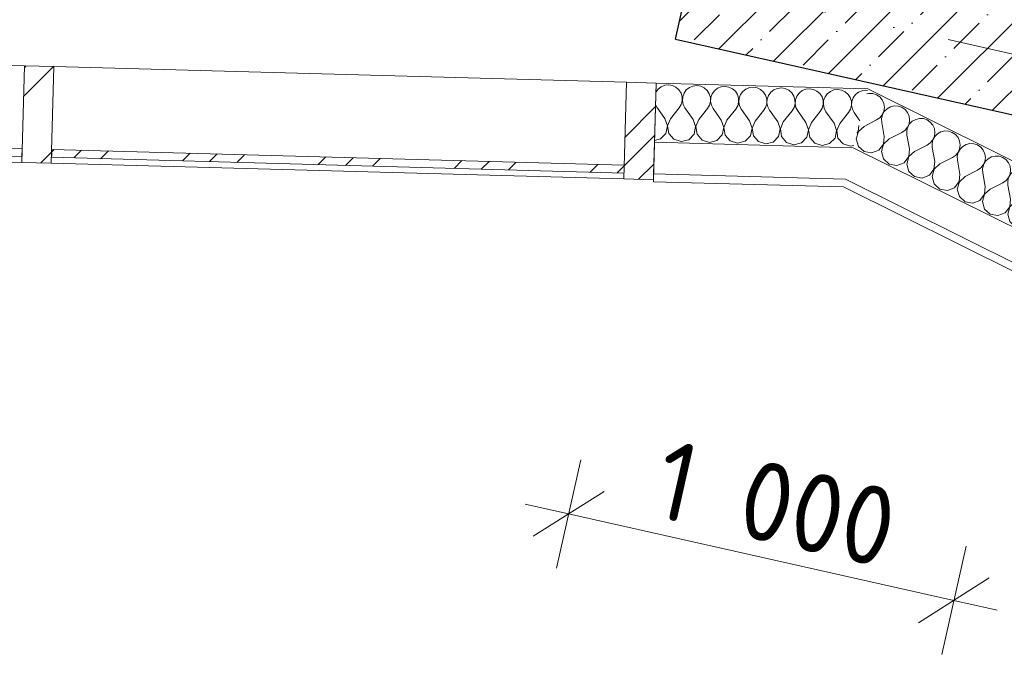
# Model space of a CAD drawing. Header units: millimetres. Extents: x -7213913 to -6937159, y 6128912 to 6404062.
# Tile 13 of 208: x -7205143 to -7202650, y 6158487 to 6160103. Entities that reach past the tile are written whole.
import ezdxf
from ezdxf.enums import TextEntityAlignment as Align

# ---------------------------------------------------------------- set-up
doc = ezdxf.new("R2010")
doc.units = ezdxf.units.MM
doc.header["$MEASUREMENT"] = 0
doc.set_wipeout_variables(frame=1)
doc.linetypes.add('Wipeout_Contour', pattern=[1000, 0, -1000])
doc.linetypes.add('Штрихпунктирная', pattern=[670.277762, 352.777767, -176.388884, 0, -141.111112])
for name, color, linetype in [('АР-Стены_внешние_.АР', 7, 'Continuous'), ('АР-Стены_внутренние_пилоны.АР', 7, 'Continuous'), ('АР-Стены_Наружные ВИТРАЖ', 7, 'Continuous'), ('АР-Чертеж-Оси_Осевые размеры.АР', 7, 'Continuous'), ('АР-Чертеж-Размеры.АР', 7, 'Continuous')]:
    doc.layers.add(name, color=color, linetype=linetype)
for name, color, linetype, lineweight in [('АР-Стены_внешние_.АР_Ном._пера__1', 7, 'Continuous', 0), ('АР-Стены_внутренние_пилоны.АР_Ном._пера__1', 7, 'Continuous', 30), ('АР-Стены_Наружные ВИТРАЖ_Ном._пера__120', 7, 'Continuous', 0), ('АР-Стены_Перегородки_межквартирные_200.АР_Ном._пера__1', 7, 'Continuous', 15), ('АР-Чертеж-Оси_Осевые размеры.АР_Ном._пера__120', 7, 'Continuous', 0), ('АР-Чертеж-Размеры.АР_Ном._пера__1', 7, 'Continuous', 0)]:
    doc.layers.add(name, color=color, linetype=linetype, lineweight=lineweight)
doc.styles.add('РЎР“Р•РќР•Р\xa0Р\x98Р\xa0_РЎРўР\x98Р›Р¬_3', font='GOST_Common.ttf')
doc.styles.add('РЎР“Р•РќР•Р\xa0Р\x98Р\xa0_РЎРўР\x98Р›Р¬_5', font='GOTHIC.TTF')
doc.dimstyles.new('СГЕНЕРИР_СТИЛЬ__3', dxfattribs={"dimtxt": 200, "dimasz": 142.5, "dimexe": 0.18, "dimexo": 0.0625, "dimgap": 0, "dimtad": 1, "dimdec": 0, "dimzin": 0, "dimdsep": 46, "dimtxsty": 'РЎР“Р•РќР•Р\xa0Р\x98Р\xa0_РЎРўР\x98Р›Р¬_3', "dimblk": 'ARROWHEAD_6', "dimblk1": 'ARROWHEAD_6', "dimblk2": 'ARROWHEAD_6', "dimcen": 0.09, "dimse1": 1, "dimse2": 1, "dimclrd": 7, "dimclre": 7, "dimclrt": 7, "dimazin": 0, "dimtfac": 1, "dimtdec": 4, "dimtmove": 0, "dimatfit": 3, "dimfxl": 1, "dimtolj": 1, "dimtzin": 0, "dimarcsym": 0})
pattern_1 = [(45, (-6566190.34, 6562677.8), (-176.776695, 176.776695), []), (45, (-6566225.7, 6562713.15), (-176.776695, 176.776695), []), (45, (-6566261.05, 6562748.5), (-176.776695, 176.776695), [])]
pattern_2 = [(45, (-6566190.34, 6562677.8), (-84.852814, 84.852814), []), (45, (-6566232.77, 6562720.22), (-84.852814, 84.852814), [90, -30, 0, -30])]

# ---------------------------------------------------------------- blocks, each defined once
blk = doc.blocks.new('Навесная Стена_23_1', base_point=(-6566190.3, 6562677.8))
at = {"layer": 'АР-Стены_Наружные ВИТРАЖ_Ном._пера__120', "color": 7, "linetype": 'Continuous', "lineweight": 0, "flags": 128}
for points in [[(-7205131.5, 6159986), (-7206018.7, 6160010.3)], [(-7203606.5, 6159944), (-7205056.6, 6159983.9)], [(-7205138.3, 6159741), (-7206025.4, 6159765.4)], [(-7203613.2, 6159699.1), (-7205063.3, 6159739)]]:
    blk.add_lwpolyline(points, dxfattribs=at)
at = {"color": 254, "linetype": 'Wipeout_Contour', "lineweight": 0, "ltscale": 37918495.33390675}
blk.add_wipeout([(-7206025, 6159780.4), (-7205137.9, 6159756), (-7205137.3, 6159776), (-7206024.5, 6159800.4)], dxfattribs=at).dxf.layer = 'АР-Стены_Наружные ВИТРАЖ'
at = {"color": 254, "linetype": 'Wipeout_Contour', "lineweight": 0, "ltscale": 37914625.51271176}
blk.add_wipeout([(-7205062.9, 6159754), (-7203612.8, 6159714.1), (-7203612.2, 6159734.1), (-7205062.3, 6159774)], dxfattribs=at).dxf.layer = 'АР-Стены_Наружные ВИТРАЖ'
at = {"layer": 'АР-Стены_Наружные ВИТРАЖ', "linetype": 'Continuous', "lineweight": 0, "true_color": 0x000000}
h = blk.add_hatch(dxfattribs=at)
h.set_pattern_fill('АЛЮМИНИЙ_0001', color=18, style=0, pattern_type=2)
h.set_pattern_definition(pattern_1)
h.paths.add_polyline_path([(-7206025, 6159780.4), (-7205137.9, 6159756), (-7205137.3, 6159776), (-7206024.5, 6159800.4)])
h = blk.add_hatch(dxfattribs=at)
h.set_pattern_fill('АЛЮМИНИЙ_0001', color=18, style=0, pattern_type=2)
h.set_pattern_definition(pattern_1)
h.paths.add_polyline_path([(-7205062.9, 6159754), (-7203612.8, 6159714.1), (-7203612.2, 6159734.1), (-7205062.3, 6159774)])
at = {"layer": 'АР-Стены_Наружные ВИТРАЖ_Ном._пера__120', "color": 7, "linetype": 'Continuous', "lineweight": 0, "flags": 128}
for points in [[(-7206025, 6159780.4), (-7206024.5, 6159800.4), (-7205137.3, 6159776), (-7205137.9, 6159756)], [(-7205062.9, 6159754), (-7205062.3, 6159774), (-7203612.2, 6159734.1), (-7203612.8, 6159714.1)]]:
    blk.add_lwpolyline(points, close=True, dxfattribs=at)
at = {"color": 254, "linetype": 'Wipeout_Contour', "lineweight": 0, "ltscale": 37917243.48368633}
blk.add_wipeout([(-7205063.3, 6159739), (-7205056.6, 6159983.9), (-7205131.5, 6159986), (-7205138.3, 6159741)], dxfattribs=at).dxf.layer = 'АР-Стены_Наружные ВИТРАЖ'
at = {"color": 254, "linetype": 'Wipeout_Contour', "lineweight": 0, "ltscale": 37912497.95877333}
blk.add_wipeout([(-7203538.2, 6159697.1), (-7203531.5, 6159942), (-7203606.5, 6159944), (-7203613.2, 6159699.1)], dxfattribs=at).dxf.layer = 'АР-Стены_Наружные ВИТРАЖ'
at = {"layer": 'АР-Стены_Наружные ВИТРАЖ', "linetype": 'Continuous', "lineweight": 0, "true_color": 0x000000}
h = blk.add_hatch(dxfattribs=at)
h.set_pattern_fill('АЛЮМИНИЙ_0001', color=18, style=0, pattern_type=2)
h.set_pattern_definition(pattern_1)
h.paths.add_polyline_path([(-7205063.3, 6159739), (-7205056.6, 6159983.9), (-7205131.5, 6159986), (-7205138.3, 6159741)])
h = blk.add_hatch(dxfattribs=at)
h.set_pattern_fill('АЛЮМИНИЙ_0001', color=18, style=0, pattern_type=2)
h.set_pattern_definition(pattern_1)
h.paths.add_polyline_path([(-7203538.2, 6159697.1), (-7203531.5, 6159942), (-7203606.5, 6159944), (-7203613.2, 6159699.1)])
at = {"layer": 'АР-Стены_Наружные ВИТРАЖ_Ном._пера__120', "color": 7, "linetype": 'Continuous', "lineweight": 0, "flags": 128}
for points in [[(-7205063.3, 6159739), (-7205138.3, 6159741), (-7205131.5, 6159986), (-7205056.6, 6159983.9)], [(-7203538.2, 6159697.1), (-7203613.2, 6159699.1), (-7203606.5, 6159944), (-7203531.5, 6159942)]]:
    blk.add_lwpolyline(points, close=True, dxfattribs=at)
blk = doc.blocks.new('Стена_249_1', base_point=(-7202375.7, 6160419.9))
at = {"layer": 'АР-Стены_внутренние_пилоны.АР', "linetype": 'Continuous', "lineweight": 0, "true_color": 0x000000}
h = blk.add_hatch(dxfattribs=at)
h.set_pattern_fill('ЖЕЛЕЗОБЕТОН__PROJECT__0001', color=18, style=0, pattern_type=2)
h.set_pattern_definition(pattern_2)
h.paths.add_polyline_path([(-7202473.2, 6160441.8), (-7203351.4, 6160639), (-7203482.8, 6160053.6), (-7202507.2, 6159834.5)])
h = blk.add_hatch(dxfattribs=at)
h.set_pattern_fill('ЖЕЛЕЗОБЕТОН__PROJECT__0001', color=18, style=0, pattern_type=2)
h.set_pattern_definition(pattern_2)
h.paths.add_polyline_path([(-7202507.2, 6159834.5), (-7202375.7, 6160419.9), (-7202473.2, 6160441.8)])
at = {"layer": 'АР-Стены_внутренние_пилоны.АР_Ном._пера__1', "color": 7, "linetype": 'Continuous', "lineweight": 30, "flags": 128}
for points in [[(-7203482.8, 6160053.6), (-7203351.4, 6160639)], [(-7202473.2, 6160441.8), (-7203351.4, 6160639)], [(-7203482.8, 6160053.6), (-7202507.2, 6159834.5)]]:
    blk.add_lwpolyline(points, dxfattribs=at)
at = {"layer": 'АР-Стены_Перегородки_межквартирные_200.АР_Ном._пера__1', "color": 7, "linetype": 'Continuous', "lineweight": 30}
blk.add_line((-7202473.2, 6160441.8), (-7202375.7, 6160419.9), dxfattribs=at)
at = {"layer": 'АР-Стены_Перегородки_межквартирные_200.АР_Ном._пера__1', "color": 7, "linetype": 'Continuous', "lineweight": 30, "flags": 128}
blk.add_lwpolyline([(-7202507.2, 6159834.5), (-7202375.7, 6160419.9)], dxfattribs=at)
blk = doc.blocks.new('*X641', base_point=(-6566190.3, 6562677.8))
at = {"layer": 'АР-Стены_внешние_.АР_Ном._пера__1', "color": 7, "linetype": 'Continuous', "lineweight": 0}
for p, q in [((-7203518.7, 6159932.7), (-7203526.5, 6159926.6)), ((-7203509.6, 6159936.4), (-7203518.7, 6159932.7)), ((-7203499.8, 6159937.5), (-7203509.6, 6159936.4)), ((-7203490.1, 6159935.9), (-7203499.8, 6159937.5)), ((-7203481.2, 6159931.7), (-7203490.1, 6159935.9)), ((-7203473.7, 6159925.2), (-7203481.2, 6159931.7)), ((-7203447.3, 6159930.7), (-7203455.1, 6159924.7)), ((-7203438.2, 6159934.5), (-7203447.3, 6159930.7)), ((-7203428.4, 6159935.6), (-7203438.2, 6159934.5)), ((-7203418.7, 6159933.9), (-7203428.4, 6159935.6)), ((-7203409.8, 6159929.7), (-7203418.7, 6159933.9)), ((-7203402.3, 6159923.2), (-7203409.8, 6159929.7)), ((-7203375.9, 6159928.8), (-7203383.7, 6159922.7)), ((-7203366.8, 6159932.5), (-7203375.9, 6159928.8)), ((-7203357, 6159933.6), (-7203366.8, 6159932.5)), ((-7203347.3, 6159932), (-7203357, 6159933.6)), ((-7203338.4, 6159927.7), (-7203347.3, 6159932)), ((-7203330.9, 6159921.3), (-7203338.4, 6159927.7)), ((-7203295.4, 6159930.5), (-7203304.5, 6159926.8)), ((-7203285.6, 6159931.6), (-7203295.4, 6159930.5)), ((-7203275.9, 6159930), (-7203285.6, 6159931.6)), ((-7203267, 6159925.8), (-7203275.9, 6159930)), ((-7203224, 6159928.6), (-7203233.1, 6159924.9)), ((-7203214.2, 6159929.7), (-7203224, 6159928.6)), ((-7203204.5, 6159928), (-7203214.2, 6159929.7)), ((-7203195.6, 6159923.8), (-7203204.5, 6159928)), ((-7203142.8, 6159927.7), (-7203152.6, 6159926.6)), ((-7203133.1, 6159926.1), (-7203142.8, 6159927.7)), ((-7203526.5, 6159926.6), (-7203532.1, 6159918.8)), ((-7203468.4, 6159916.9), (-7203473.7, 6159925.2)), ((-7203465.5, 6159907.5), (-7203468.4, 6159916.9)), ((-7203465.3, 6159897.6), (-7203465.5, 6159907.5)), ((-7203464.3, 6159907.5), (-7203465, 6159897.6)), ((-7203460.9, 6159916.7), (-7203464.3, 6159907.5)), ((-7203455.1, 6159924.7), (-7203460.9, 6159916.7)), ((-7203397, 6159914.9), (-7203402.3, 6159923.2)), ((-7203394.1, 6159905.5), (-7203397, 6159914.9)), ((-7203393.9, 6159895.7), (-7203394.1, 6159905.5)), ((-7203392.9, 6159905.5), (-7203393.6, 6159895.7)), ((-7203389.5, 6159914.7), (-7203392.9, 6159905.5)), ((-7203383.7, 6159922.7), (-7203389.5, 6159914.7)), ((-7203325.6, 6159913), (-7203330.9, 6159921.3)), ((-7203322.7, 6159903.6), (-7203325.6, 6159913)), ((-7203322.5, 6159893.7), (-7203322.7, 6159903.6)), ((-7203321.5, 6159903.5), (-7203322.2, 6159893.7)), ((-7203318.1, 6159912.8), (-7203321.5, 6159903.5)), ((-7203312.3, 6159920.7), (-7203318.1, 6159912.8)), ((-7203304.5, 6159926.8), (-7203312.3, 6159920.7)), ((-7203259.5, 6159919.3), (-7203267, 6159925.8)), ((-7203254.2, 6159911), (-7203259.5, 6159919.3)), ((-7203251.3, 6159901.6), (-7203254.2, 6159911)), ((-7203246.7, 6159910.8), (-7203250.1, 6159901.6)), ((-7203240.8, 6159918.8), (-7203246.7, 6159910.8)), ((-7203233.1, 6159924.9), (-7203240.8, 6159918.8)), ((-7203188.1, 6159917.3), (-7203195.6, 6159923.8)), ((-7203182.8, 6159909.1), (-7203188.1, 6159917.3)), ((-7203179.9, 6159899.6), (-7203182.8, 6159909.1)), ((-7203175.2, 6159908.8), (-7203178.7, 6159899.6)), ((-7203169.4, 6159916.8), (-7203175.2, 6159908.8)), ((-7203161.7, 6159922.9), (-7203169.4, 6159916.8)), ((-7203152.6, 6159926.6), (-7203161.7, 6159922.9)), ((-7203124.2, 6159921.9), (-7203133.1, 6159926.1)), ((-7203116.7, 6159915.4), (-7203124.2, 6159921.9)), ((-7203111.4, 6159907.1), (-7203116.7, 6159915.4)), ((-7203108.5, 6159897.7), (-7203111.4, 6159907.1)), ((-7203103.8, 6159906.9), (-7203107.3, 6159897.6)), ((-7203098, 6159914.8), (-7203103.8, 6159906.9)), ((-7203090.3, 6159920.9), (-7203098, 6159914.8)), ((-7203081.2, 6159924.7), (-7203090.3, 6159920.9)), ((-7203071.4, 6159925.7), (-7203081.2, 6159924.7)), ((-7203061.7, 6159924.1), (-7203071.4, 6159925.7)), ((-7203052.8, 6159919.9), (-7203061.7, 6159924.1)), ((-7203045.3, 6159913.4), (-7203052.8, 6159919.9)), ((-7203040, 6159905.1), (-7203045.3, 6159913.4)), ((-7203037.1, 6159895.7), (-7203040, 6159905.1)), ((-7203032.4, 6159904.9), (-7203035.9, 6159895.7)), ((-7203026.6, 6159912.9), (-7203032.4, 6159904.9)), ((-7203018.9, 6159919), (-7203026.6, 6159912.9)), ((-7203009.8, 6159922.7), (-7203018.9, 6159919)), ((-7203000, 6159923.8), (-7203009.8, 6159922.7)), ((-7202996.1, 6159923.1), (-7203000, 6159923.8)), ((-7203533, 6159887.2), (-7203529.9, 6159881.2)), ((-7203509.3, 6159852), (-7203529.9, 6159881.2)), ((-7203495, 6159851.6), (-7203472.8, 6159879.6)), ((-7203472.8, 6159879.6), (-7203467.8, 6159888.1)), ((-7203467.8, 6159888.1), (-7203465.3, 6159897.6)), ((-7203465, 6159897.6), (-7203463, 6159888)), ((-7203463, 6159888), (-7203458.5, 6159879.2)), ((-7203437.9, 6159850.1), (-7203458.5, 6159879.2)), ((-7203423.6, 6159849.7), (-7203401.4, 6159877.7)), ((-7203401.4, 6159877.7), (-7203396.4, 6159886.1)), ((-7203396.4, 6159886.1), (-7203393.9, 6159895.7)), ((-7203393.6, 6159895.7), (-7203391.6, 6159886)), ((-7203391.6, 6159886), (-7203387.1, 6159877.3)), ((-7203330, 6159875.7), (-7203325, 6159884.2)), ((-7203325, 6159884.2), (-7203322.5, 6159893.7)), ((-7203322.2, 6159893.7), (-7203320.2, 6159884)), ((-7203320.2, 6159884), (-7203315.7, 6159875.3)), ((-7203258.6, 6159873.7), (-7203253.6, 6159882.2)), ((-7203253.6, 6159882.2), (-7203251.1, 6159891.7)), ((-7203251.1, 6159891.7), (-7203251.3, 6159901.6)), ((-7203250.1, 6159901.6), (-7203250.8, 6159891.7)), ((-7203250.8, 6159891.7), (-7203248.8, 6159882.1)), ((-7203248.8, 6159882.1), (-7203244.3, 6159873.3)), ((-7203187.2, 6159871.8), (-7203182.2, 6159880.2)), ((-7203182.2, 6159880.2), (-7203179.7, 6159889.8)), ((-7203179.7, 6159889.8), (-7203179.9, 6159899.6)), ((-7203178.7, 6159899.6), (-7203179.4, 6159889.8)), ((-7203179.4, 6159889.8), (-7203177.4, 6159880.1)), ((-7203177.4, 6159880.1), (-7203172.9, 6159871.4)), ((-7203115.8, 6159869.8), (-7203110.8, 6159878.3)), ((-7203110.8, 6159878.3), (-7203108.3, 6159887.8)), ((-7203108.3, 6159887.8), (-7203108.5, 6159897.7)), ((-7203107.3, 6159897.6), (-7203108, 6159887.8)), ((-7203108, 6159887.8), (-7203106, 6159878.2)), ((-7203106, 6159878.2), (-7203101.5, 6159869.4)), ((-7203039.4, 6159876.3), (-7203036.9, 6159885.9)), ((-7203036.9, 6159885.9), (-7203037.1, 6159895.7)), ((-7203035.9, 6159895.7), (-7203036.6, 6159885.8)), ((-7203036.6, 6159885.8), (-7203034.6, 6159876.2)), ((-7203366.5, 6159848.1), (-7203387.1, 6159877.3)), ((-7203352.2, 6159847.7), (-7203330, 6159875.7)), ((-7203295.1, 6159846.1), (-7203315.7, 6159875.3)), ((-7203280.8, 6159845.8), (-7203258.6, 6159873.7)), ((-7203223.7, 6159844.2), (-7203244.3, 6159873.3)), ((-7203209.4, 6159843.8), (-7203187.2, 6159871.8)), ((-7203152.3, 6159842.2), (-7203172.9, 6159871.4)), ((-7203138, 6159841.8), (-7203115.8, 6159869.8)), ((-7203080.9, 6159840.3), (-7203101.5, 6159869.4)), ((-7203066.6, 6159839.9), (-7203044.4, 6159867.8)), ((-7203044.4, 6159867.8), (-7203039.4, 6159876.3)), ((-7203034.6, 6159876.2), (-7203030.1, 6159867.4)), ((-7203015.2, 6159846.4), (-7203030.1, 6159867.4)), ((-7203502.8, 6159833.6), (-7203509.3, 6159852)), ((-7203506.9, 6159814.6), (-7203502.8, 6159833.6)), ((-7203495, 6159851.6), (-7203502.5, 6159833.6)), ((-7203502.5, 6159833.6), (-7203499.4, 6159814.3)), ((-7203431.4, 6159831.7), (-7203437.9, 6159850.1)), ((-7203435.5, 6159812.6), (-7203431.4, 6159831.7)), ((-7203423.6, 6159849.7), (-7203431.1, 6159831.7)), ((-7203431.1, 6159831.7), (-7203428, 6159812.4)), ((-7203360, 6159829.7), (-7203366.5, 6159848.1)), ((-7203364.1, 6159810.6), (-7203360, 6159829.7)), ((-7203352.2, 6159847.7), (-7203359.7, 6159829.7)), ((-7203359.7, 6159829.7), (-7203356.6, 6159810.4)), ((-7203288.6, 6159827.7), (-7203295.1, 6159846.1)), ((-7203292.7, 6159808.7), (-7203288.6, 6159827.7)), ((-7203280.8, 6159845.8), (-7203288.3, 6159827.7)), ((-7203288.3, 6159827.7), (-7203285.2, 6159808.5)), ((-7203217.2, 6159825.8), (-7203223.7, 6159844.2)), ((-7203209.4, 6159843.8), (-7203216.9, 6159825.8)), ((-7203145.8, 6159823.8), (-7203152.3, 6159842.2)), ((-7203138, 6159841.8), (-7203145.5, 6159823.8)), ((-7203074.4, 6159821.8), (-7203080.9, 6159840.3)), ((-7203066.6, 6159839.9), (-7203074.1, 6159821.8)), ((-7203520.5, 6159800.5), (-7203506.9, 6159814.6)), ((-7203499.4, 6159814.3), (-7203486.6, 6159799.6)), ((-7203449.1, 6159798.6), (-7203435.5, 6159812.6)), ((-7203428, 6159812.4), (-7203415.2, 6159797.6)), ((-7203377.7, 6159796.6), (-7203364.1, 6159810.6)), ((-7203356.6, 6159810.4), (-7203343.8, 6159795.7)), ((-7203306.3, 6159794.6), (-7203292.7, 6159808.7)), ((-7203285.2, 6159808.5), (-7203272.4, 6159793.7)), ((-7203234.9, 6159792.7), (-7203221.3, 6159806.7)), ((-7203221.3, 6159806.7), (-7203217.2, 6159825.8)), ((-7203216.9, 6159825.8), (-7203213.8, 6159806.5)), ((-7203213.8, 6159806.5), (-7203201, 6159791.7)), ((-7203163.5, 6159790.7), (-7203149.9, 6159804.7)), ((-7203149.9, 6159804.7), (-7203145.8, 6159823.8)), ((-7203145.5, 6159823.8), (-7203142.4, 6159804.5)), ((-7203142.4, 6159804.5), (-7203129.6, 6159789.8)), ((-7203092.1, 6159788.7), (-7203078.5, 6159802.8)), ((-7203078.5, 6159802.8), (-7203074.4, 6159821.8)), ((-7203074.1, 6159821.8), (-7203071, 6159802.6)), ((-7203071, 6159802.6), (-7203058.2, 6159787.8)), ((-7203535.5, 6159796.7), (-7203520.5, 6159800.5)), ((-7203486.6, 6159799.6), (-7203468, 6159793.7)), ((-7203468, 6159793.7), (-7203449.1, 6159798.6)), ((-7203415.2, 6159797.6), (-7203396.6, 6159791.8)), ((-7203396.6, 6159791.8), (-7203377.7, 6159796.6)), ((-7203343.8, 6159795.7), (-7203325.2, 6159789.8)), ((-7203325.2, 6159789.8), (-7203306.3, 6159794.6)), ((-7203272.4, 6159793.7), (-7203253.8, 6159787.8)), ((-7203253.8, 6159787.8), (-7203234.9, 6159792.7)), ((-7203201, 6159791.7), (-7203182.4, 6159785.9)), ((-7203182.4, 6159785.9), (-7203163.5, 6159790.7)), ((-7203129.6, 6159789.8), (-7203111, 6159783.9)), ((-7203111, 6159783.9), (-7203092.1, 6159788.7)), ((-7203058.2, 6159787.8), (-7203039.6, 6159782)), ((-7203039.6, 6159782), (-7203030.7, 6159784.2))]:
    blk.add_line(p, q, dxfattribs=at)
blk = doc.blocks.new('Стена_306_1', base_point=(-7202995.1, 6159927.2))
at = {"layer": 'АР-Стены_внешние_.АР_Ном._пера__1', "color": 7, "linetype": 'Continuous', "lineweight": 0}
for p, q in [((-7203535.6, 6159792), (-7203032.3, 6159778.2)), ((-7203537.8, 6159712.1), (-7203052.1, 6159698.7))]:
    blk.add_line(p, q, dxfattribs=at)
at = {"layer": 'АР-Стены_внешние_.АР_Ном._пера__1', "color": 7, "linetype": 'Continuous', "lineweight": 0, "flags": 128}
for points in [[(-7203535.6, 6159792), (-7203531.5, 6159942)], [(-7202995.1, 6159927.2), (-7203531.5, 6159942)], [(-7203537.8, 6159712.1), (-7203535.6, 6159792)], [(-7203538.4, 6159692.1), (-7203537.8, 6159712.1)], [(-7203538.4, 6159692.1), (-7203057, 6159678.8)]]:
    blk.add_lwpolyline(points, dxfattribs=at)
at = {"layer": 'АР-Стены_внешние_.АР', "color": 7, "lineweight": 0}
blk.add_blockref('*X641', (-6566190.3, 6562677.8), dxfattribs=at)
blk = doc.blocks.new('*X643', base_point=(-6566190.3, 6562677.8))
at = {"layer": 'АР-Стены_внешние_.АР_Ном._пера__1', "color": 7, "linetype": 'Continuous', "lineweight": 0}
for p, q in [((-7202992.4, 6159916), (-7202998.2, 6159914.6)), ((-7202982.6, 6159915.5), (-7202992.4, 6159916)), ((-7202973.3, 6159912.4), (-7202982.6, 6159915.5)), ((-7202965.1, 6159906.8), (-7202973.3, 6159912.4)), ((-7202958.8, 6159899.2), (-7202965.1, 6159906.8)), ((-7202954.8, 6159890.2), (-7202958.8, 6159899.2)), ((-7202953.4, 6159880.5), (-7202954.8, 6159890.2)), ((-7202954.8, 6159870.7), (-7202953.4, 6159880.5)), ((-7202938.1, 6159881.9), (-7202946.7, 6159877.1)), ((-7202928.5, 6159884.2), (-7202938.1, 6159881.9)), ((-7202918.6, 6159883.7), (-7202928.5, 6159884.2)), ((-7202909.3, 6159880.6), (-7202918.6, 6159883.7)), ((-7202901.2, 6159875), (-7202909.3, 6159880.6)), ((-7202973.1, 6159848.5), (-7202965, 6159854.1)), ((-7202965, 6159854.1), (-7202958.7, 6159861.7)), ((-7202958.5, 6159861.6), (-7202960.7, 6159852)), ((-7202958.7, 6159861.7), (-7202954.8, 6159870.7)), ((-7202953.7, 6159870.2), (-7202958.5, 6159861.6)), ((-7202946.7, 6159877.1), (-7202953.7, 6159870.2)), ((-7202894.8, 6159867.4), (-7202901.2, 6159875)), ((-7202890.9, 6159858.4), (-7202894.8, 6159867.4)), ((-7202889.5, 6159848.7), (-7202890.9, 6159858.4)), ((-7203019.6, 6159819.4), (-7203018.2, 6159834.5)), ((-7203005, 6159832.4), (-7203019.4, 6159819.2)), ((-7203005, 6159832.4), (-7202973.1, 6159848.5)), ((-7202960.7, 6159852), (-7202960.3, 6159842.1)), ((-7202953.8, 6159807), (-7202960.3, 6159842.1)), ((-7202901, 6159822.3), (-7202894.8, 6159829.9)), ((-7202894.5, 6159829.8), (-7202896.8, 6159820.2)), ((-7202894.8, 6159829.9), (-7202890.8, 6159838.9)), ((-7202889.7, 6159838.4), (-7202894.5, 6159829.8)), ((-7202890.8, 6159838.9), (-7202889.5, 6159848.7)), ((-7202882.7, 6159845.3), (-7202889.7, 6159838.4)), ((-7202874.1, 6159850.1), (-7202882.7, 6159845.3)), ((-7202864.5, 6159852.4), (-7202874.1, 6159850.1)), ((-7202854.7, 6159851.9), (-7202864.5, 6159852.4)), ((-7202845.3, 6159848.8), (-7202854.7, 6159851.9)), ((-7202837.2, 6159843.2), (-7202845.3, 6159848.8)), ((-7202830.9, 6159835.6), (-7202837.2, 6159843.2)), ((-7202826.9, 6159826.6), (-7202830.9, 6159835.6)), ((-7203019.4, 6159819.2), (-7203024.7, 6159800.5)), ((-7203023.1, 6159814.8), (-7203019.6, 6159819.4)), ((-7202955.7, 6159787.6), (-7202953.8, 6159807)), ((-7202941, 6159800.6), (-7202909.1, 6159816.7)), ((-7202909.1, 6159816.7), (-7202901, 6159822.3)), ((-7202896.8, 6159820.2), (-7202896.3, 6159810.3)), ((-7202889.9, 6159775.2), (-7202896.3, 6159810.3)), ((-7202830.8, 6159798.1), (-7202826.8, 6159807.1)), ((-7202825.7, 6159806.6), (-7202830.5, 6159798)), ((-7202825.5, 6159816.9), (-7202826.9, 6159826.6)), ((-7202826.8, 6159807.1), (-7202825.5, 6159816.9)), ((-7202818.8, 6159813.5), (-7202825.7, 6159806.6)), ((-7202810.1, 6159818.3), (-7202818.8, 6159813.5)), ((-7202800.6, 6159820.6), (-7202810.1, 6159818.3)), ((-7202790.7, 6159820.1), (-7202800.6, 6159820.6)), ((-7202781.4, 6159817), (-7202790.7, 6159820.1)), ((-7202773.2, 6159811.4), (-7202781.4, 6159817)), ((-7202766.9, 6159803.9), (-7202773.2, 6159811.4)), ((-7202762.9, 6159794.8), (-7202766.9, 6159803.9)), ((-7203024.7, 6159800.5), (-7203019.3, 6159781.7)), ((-7203019.3, 6159781.7), (-7203004.9, 6159768.6)), ((-7202967.5, 6159772), (-7202955.7, 6159787.6)), ((-7202955.4, 6159787.4), (-7202960.7, 6159768.7)), ((-7202941, 6159800.6), (-7202955.4, 6159787.4)), ((-7202877.1, 6159768.8), (-7202845.2, 6159784.9)), ((-7202845.2, 6159784.9), (-7202837.1, 6159790.5)), ((-7202837.1, 6159790.5), (-7202830.8, 6159798.1)), ((-7202830.5, 6159798), (-7202832.8, 6159788.4)), ((-7202832.8, 6159788.4), (-7202832.4, 6159778.5)), ((-7202825.9, 6159743.4), (-7202832.4, 6159778.5)), ((-7202761.5, 6159785.1), (-7202762.9, 6159794.8)), ((-7202762.9, 6159775.3), (-7202761.5, 6159785.1)), ((-7202754.8, 6159781.7), (-7202761.8, 6159774.8)), ((-7202746.2, 6159786.5), (-7202754.8, 6159781.7)), ((-7202736.6, 6159788.8), (-7202746.2, 6159786.5)), ((-7202726.7, 6159788.3), (-7202736.6, 6159788.8)), ((-7202717.4, 6159785.2), (-7202726.7, 6159788.3)), ((-7202709.3, 6159779.6), (-7202717.4, 6159785.2)), ((-7202703, 6159772.1), (-7202709.3, 6159779.6)), ((-7203004.9, 6159768.6), (-7202985.7, 6159765)), ((-7202985.7, 6159765), (-7202967.5, 6159772)), ((-7202960.7, 6159768.7), (-7202955.3, 6159749.9)), ((-7202903.5, 6159740.2), (-7202891.7, 6159755.8)), ((-7202891.5, 6159755.6), (-7202896.8, 6159736.9)), ((-7202891.7, 6159755.8), (-7202889.9, 6159775.2)), ((-7202877.1, 6159768.8), (-7202891.5, 6159755.6)), ((-7202813.1, 6159737.1), (-7202781.2, 6159753.1)), ((-7202781.2, 6159753.1), (-7202773.1, 6159758.7)), ((-7202773.1, 6159758.7), (-7202766.8, 6159766.3)), ((-7202766.6, 6159766.2), (-7202768.9, 6159756.6)), ((-7202768.9, 6159756.6), (-7202768.4, 6159746.7)), ((-7202766.8, 6159766.3), (-7202762.9, 6159775.3)), ((-7202761.8, 6159774.8), (-7202766.6, 6159766.2)), ((-7202699, 6159763.1), (-7202703, 6159772.1)), ((-7202697.6, 6159753.3), (-7202699, 6159763.1)), ((-7202698.9, 6159743.5), (-7202697.6, 6159753.3)), ((-7202682.2, 6159754.7), (-7202690.8, 6159749.9)), ((-7202672.6, 6159757), (-7202682.2, 6159754.7)), ((-7202662.8, 6159756.5), (-7202672.6, 6159757)), ((-7202653.4, 6159753.4), (-7202662.8, 6159756.5)), ((-7202645.3, 6159747.8), (-7202653.4, 6159753.4)), ((-7202955.3, 6159749.9), (-7202940.9, 6159736.8)), ((-7202940.9, 6159736.8), (-7202921.7, 6159733.2)), ((-7202921.7, 6159733.2), (-7202903.5, 6159740.2)), ((-7202896.8, 6159736.9), (-7202891.4, 6159718.1)), ((-7202827.8, 6159724), (-7202825.9, 6159743.4)), ((-7202813.1, 6159737.1), (-7202827.5, 6159723.9)), ((-7202762, 6159711.6), (-7202768.4, 6159746.7)), ((-7202709.1, 6159726.9), (-7202702.9, 6159734.5)), ((-7202702.6, 6159734.4), (-7202704.9, 6159724.8)), ((-7202702.9, 6159734.5), (-7202698.9, 6159743.5)), ((-7202697.8, 6159743), (-7202702.6, 6159734.4)), ((-7202690.8, 6159749.9), (-7202697.8, 6159743)), ((-7202639, 6159740.3), (-7202645.3, 6159747.8)), ((-7202635, 6159731.3), (-7202639, 6159740.3)), ((-7202633.6, 6159721.5), (-7202635, 6159731.3)), ((-7202891.4, 6159718.1), (-7202876.9, 6159705)), ((-7202876.9, 6159705), (-7202857.7, 6159701.4)), ((-7202857.7, 6159701.4), (-7202839.5, 6159708.4)), ((-7202839.5, 6159708.4), (-7202827.8, 6159724)), ((-7202827.5, 6159723.9), (-7202832.8, 6159705.1)), ((-7202832.8, 6159705.1), (-7202827.4, 6159686.3)), ((-7202763.8, 6159692.2), (-7202762, 6159711.6)), ((-7202749.2, 6159705.3), (-7202763.5, 6159692.1)), ((-7202749.2, 6159705.3), (-7202717.3, 6159721.3)), ((-7202717.3, 6159721.3), (-7202709.1, 6159726.9)), ((-7202704.9, 6159724.8), (-7202704.5, 6159714.9)), ((-7202698, 6159679.8), (-7202704.5, 6159714.9)), ((-7202638.9, 6159702.7), (-7202635, 6159711.7)), ((-7202633.8, 6159711.2), (-7202638.7, 6159702.6)), ((-7202635, 6159711.7), (-7202633.6, 6159721.5)), ((-7202626.9, 6159718.1), (-7202633.8, 6159711.2)), ((-7202618.3, 6159722.9), (-7202626.9, 6159718.1)), ((-7202608.7, 6159725.2), (-7202618.3, 6159722.9)), ((-7202598.8, 6159724.7), (-7202608.7, 6159725.2)), ((-7202589.5, 6159721.6), (-7202598.8, 6159724.7)), ((-7202581.3, 6159716), (-7202589.5, 6159721.6)), ((-7202575, 6159708.5), (-7202581.3, 6159716)), ((-7202571, 6159699.5), (-7202575, 6159708.5)), ((-7202827.4, 6159686.3), (-7202813, 6159673.2)), ((-7202775.6, 6159676.6), (-7202763.8, 6159692.2)), ((-7202763.5, 6159692.1), (-7202768.8, 6159673.3)), ((-7202699.8, 6159660.4), (-7202698, 6159679.8)), ((-7202685.2, 6159673.5), (-7202653.3, 6159689.5)), ((-7202653.3, 6159689.5), (-7202645.2, 6159695.1)), ((-7202645.2, 6159695.1), (-7202638.9, 6159702.7)), ((-7202638.7, 6159702.6), (-7202640.9, 6159693)), ((-7202640.9, 6159693), (-7202640.5, 6159683.1)), ((-7202634, 6159648), (-7202640.5, 6159683.1)), ((-7202575, 6159670.9), (-7202571, 6159679.9)), ((-7202569.9, 6159679.4), (-7202574.7, 6159670.8)), ((-7202569.7, 6159689.7), (-7202571, 6159699.5)), ((-7202571, 6159679.9), (-7202569.7, 6159689.7)), ((-7202562.9, 6159686.3), (-7202569.9, 6159679.4)), ((-7202554.3, 6159691.1), (-7202562.9, 6159686.3)), ((-7202544.7, 6159693.4), (-7202554.3, 6159691.1)), ((-7202534.9, 6159692.9), (-7202544.7, 6159693.4)), ((-7202525.5, 6159689.8), (-7202534.9, 6159692.9)), ((-7202517.4, 6159684.2), (-7202525.5, 6159689.8)), ((-7202511.1, 6159676.7), (-7202517.4, 6159684.2)), ((-7202813, 6159673.2), (-7202793.8, 6159669.6)), ((-7202793.8, 6159669.6), (-7202775.6, 6159676.6)), ((-7202768.8, 6159673.3), (-7202763.5, 6159654.5)), ((-7202763.5, 6159654.5), (-7202749, 6159641.4)), ((-7202711.6, 6159644.8), (-7202699.8, 6159660.4)), ((-7202699.6, 6159660.3), (-7202704.9, 6159641.5)), ((-7202685.2, 6159673.5), (-7202699.6, 6159660.3)), ((-7202621.2, 6159641.7), (-7202589.3, 6159657.7)), ((-7202589.3, 6159657.7), (-7202581.2, 6159663.3)), ((-7202581.2, 6159663.3), (-7202575, 6159670.9)), ((-7202574.7, 6159670.8), (-7202577, 6159661.2)), ((-7202577, 6159661.2), (-7202576.5, 6159651.4)), ((-7202509.6, 6159673.3), (-7202511.1, 6159676.7)), ((-7202749, 6159641.4), (-7202729.8, 6159637.8)), ((-7202729.8, 6159637.8), (-7202711.6, 6159644.8)), ((-7202704.9, 6159641.5), (-7202699.5, 6159622.7)), ((-7202647.7, 6159613), (-7202635.9, 6159628.6)), ((-7202635.6, 6159628.5), (-7202640.9, 6159609.7)), ((-7202635.9, 6159628.6), (-7202634, 6159648)), ((-7202621.2, 6159641.7), (-7202635.6, 6159628.5)), ((-7202570.1, 6159616.2), (-7202576.5, 6159651.4)), ((-7202699.5, 6159622.7), (-7202685.1, 6159609.6)), ((-7202685.1, 6159609.6), (-7202665.9, 6159606)), ((-7202665.9, 6159606), (-7202647.7, 6159613)), ((-7202640.9, 6159609.7), (-7202635.5, 6159590.9)), ((-7202571.9, 6159596.8), (-7202570.1, 6159616.2)), ((-7202557.3, 6159609.9), (-7202571.7, 6159596.7)), ((-7202557.3, 6159609.9), (-7202535.7, 6159620.7)), ((-7202635.5, 6159590.9), (-7202621.1, 6159577.8)), ((-7202601.9, 6159574.2), (-7202583.7, 6159581.2)), ((-7202583.7, 6159581.2), (-7202571.9, 6159596.8)), ((-7202571.7, 6159596.7), (-7202576.9, 6159577.9)), ((-7202621.1, 6159577.8), (-7202601.9, 6159574.2)), ((-7202576.9, 6159577.9), (-7202571.6, 6159559.1)), ((-7202571.6, 6159559.1), (-7202567.9, 6159555.8))]:
    blk.add_line(p, q, dxfattribs=at)
blk = doc.blocks.new('Стена_307_1', base_point=(-7202995.1, 6159927.2))
at = {"layer": 'АР-Стены_внешние_.АР_Ном._пера__1', "color": 7, "linetype": 'Continuous', "lineweight": 0}
for p, q in [((-7203032.3, 6159778.2), (-7202571.3, 6159549)), ((-7203052.1, 6159698.7), (-7202606.9, 6159477.4))]:
    blk.add_line(p, q, dxfattribs=at)
at = {"layer": 'АР-Стены_внешние_.АР_Ном._пера__1', "color": 7, "linetype": 'Continuous', "lineweight": 0, "flags": 128}
for points in [[(-7202504.5, 6159683.4), (-7202995.1, 6159927.2)], [(-7203057, 6159678.8), (-7202615.8, 6159459.5)], [(-7202571.3, 6159549), (-7202504.5, 6159683.4)], [(-7202606.9, 6159477.4), (-7202571.3, 6159549)], [(-7202615.8, 6159459.5), (-7202606.9, 6159477.4)]]:
    blk.add_lwpolyline(points, dxfattribs=at)
at = {"layer": 'АР-Стены_внешние_.АР', "color": 7, "lineweight": 0}
blk.add_blockref('*X643', (-6566190.3, 6562677.8), dxfattribs=at)
blk = doc.blocks.new('*D965', base_point=(-6566190.3, 6562677.8))
at = {"layer": 'АР-Чертеж-Размеры.АР_Ном._пера__1', "color": 7, "linetype": 'Continuous', "lineweight": 0, "transparency": 16777216}
for p, q in [((-7203784, 6158712.9), (-7203722.3, 6158987.3)), ((-7203663.5, 6158906.9), (-7203842.8, 6158793.4)), ((-7203862.9, 6158874.8), (-7203753.1, 6158850.1)), ((-7203753.1, 6158850.1), (-7202777.5, 6158631)), ((-7202808.3, 6158493.8), (-7202746.6, 6158768.2)), ((-7202867.1, 6158574.2), (-7202687.8, 6158687.7)), ((-7202777.5, 6158631), (-7202667.7, 6158606.3))]:
    blk.add_line(p, q, dxfattribs=at)
at = {"layer": 'АР-Чертеж-Размеры.АР_Ном._пера__1', "color": 7, "lineweight": 0, "transparency": 16777216, "insert": (-7203547, 6158844.8), "char_height": 200, "attachment_point": 7, "rotation": 347.3417, "style": 'РЎР“Р•РќР•Р\xa0Р\x98Р\xa0_РЎРўР\x98Р›Р¬_3'}
blk.add_mtext('\\A1;{\\pql;\\fGOST Common|b0|i0|c204|p0;\\W1.000000;1\xa0000}', dxfattribs=at)
blk = doc.blocks.new('ARROWHEAD_6')
at = {"color": 0, "linetype": 'Continuous', "lineweight": 0}
for p, q in [((-0.5, -0.5), (0.5, 0.5)), ((0, 0), (-1, 0))]:
    blk.add_line(p, q, dxfattribs=at)
blk = doc.blocks.new('Стандартный Маркер Сетки[195]_1', base_point=(-7212924.8, 6162328))
at = {"layer": 'АР-Чертеж-Оси_Осевые размеры.АР_Ном._пера__120', "color": 7, "linetype": 'Штрихпунктирная', "lineweight": 0}
blk.add_line((-7211949.2, 6162108.8), (-7187848.6, 6156696), dxfattribs=at)
at = {"layer": 'АР-Чертеж-Оси_Осевые размеры.АР_Ном._пера__120', "color": 7, "lineweight": 0, "style": 'РЎР“Р•РќР•Р\xa0Р\x98Р\xa0_РЎРўР\x98Р›Р¬_5'}
blk.add_attdef('AC_MarkerText_1', text='', height=350, rotation=347.3417, dxfattribs=at).set_placement((-7213342.8, 6162618.6), align=Align.TOP_CENTER)
blk = doc.blocks.new('Стандартный Маркер Сетки[207]_1', base_point=(-7212924.8, 6162328))
at = {"layer": 'АР-Чертеж-Оси_Осевые размеры.АР_Ном._пера__120', "color": 7, "linetype": 'Штрихпунктирная', "lineweight": 0}
blk.add_line((-7211949.2, 6162108.8), (-7187848.6, 6156696), dxfattribs=at)
at = {"layer": 'АР-Чертеж-Оси_Осевые размеры.АР_Ном._пера__120', "color": 7, "lineweight": 0, "style": 'РЎР“Р•РќР•Р\xa0Р\x98Р\xa0_РЎРўР\x98Р›Р¬_5'}
blk.add_attdef('AC_MarkerText_1', text='', height=350, rotation=347.3417, dxfattribs=at).set_placement((-7213342.8, 6162618.6), align=Align.TOP_CENTER)
blk = doc.blocks.new('Стандартный Маркер Сетки[218]_1', base_point=(-7212924.8, 6162328))
at = {"layer": 'АР-Чертеж-Оси_Осевые размеры.АР_Ном._пера__120', "color": 7, "linetype": 'Штрихпунктирная', "lineweight": 0}
blk.add_line((-7211949.2, 6162108.8), (-7187848.6, 6156696), dxfattribs=at)
at = {"layer": 'АР-Чертеж-Оси_Осевые размеры.АР_Ном._пера__120', "color": 7, "lineweight": 0, "style": 'РЎР“Р•РќР•Р\xa0Р\x98Р\xa0_РЎРўР\x98Р›Р¬_5'}
blk.add_attdef('AC_MarkerText_1', text='', height=350, rotation=347.3417, dxfattribs=at).set_placement((-7213342.8, 6162618.6), align=Align.TOP_CENTER)
blk = doc.blocks.new('Стандартный Маркер Сетки[227]_1', base_point=(-7212924.8, 6162328))
at = {"layer": 'АР-Чертеж-Оси_Осевые размеры.АР_Ном._пера__120', "color": 7, "linetype": 'Штрихпунктирная', "lineweight": 0}
blk.add_line((-7211949.2, 6162108.8), (-7187848.6, 6156696), dxfattribs=at)
at = {"layer": 'АР-Чертеж-Оси_Осевые размеры.АР_Ном._пера__120', "color": 7, "lineweight": 0, "style": 'РЎР“Р•РќР•Р\xa0Р\x98Р\xa0_РЎРўР\x98Р›Р¬_5'}
blk.add_attdef('AC_MarkerText_1', text='', height=350, rotation=347.3417, dxfattribs=at).set_placement((-7213342.8, 6162618.6), align=Align.TOP_CENTER)

msp = doc.modelspace()

# ---------------------------------------------------------------- block references
at = {"layer": 'АР-Стены_внешние_.АР', "color": 7, "lineweight": 0}
msp.add_blockref('Стена_307_1', (-7202995.1, 6159927.2), dxfattribs=at)
at = {"layer": 'АР-Стены_внутренние_пилоны.АР', "color": 7, "lineweight": 0}
msp.add_blockref('Стена_249_1', (-7202375.7, 6160419.9), dxfattribs=at)
at = {"layer": 'АР-Стены_Наружные ВИТРАЖ', "linetype": 'Continuous', "lineweight": 0}
msp.add_blockref('Навесная Стена_23_1', (-6566190.3, 6562677.8), dxfattribs=at)

# ---------------------------------------------------------------- dimensions: what is measured, and where the dimension line sits
at = {"layer": 'АР-Чертеж-Размеры.АР', "color": 7, "linetype": 'Continuous', "lineweight": 0}
dim = msp.add_linear_dim(base=(-7202777.5, 6158631), p1=(-7203687.4, 6159142.8), p2=(-7202711.7, 6158923.7), angle=347.3417, dimstyle='СГЕНЕРИР_СТИЛЬ__3', dxfattribs=at)
dim.commit()
dim.dimension.update_dxf_attribs({"geometry": '*D965', "text_midpoint": (-7203190.4, 6158867.2), "dimtype": 160, "text_rotation": 347.3417})

# ---------------------------------------------------------------- next in the draw order: block references
at = {"layer": 'АР-Стены_внешние_.АР', "color": 7, "lineweight": 0}
msp.add_blockref('Стена_306_1', (-7202995.1, 6159927.2), dxfattribs=at)
at = {"layer": 'АР-Чертеж-Оси_Осевые размеры.АР', "color": 8, "linetype": 'Continuous', "lineweight": 15}
for name in ['Стандартный Маркер Сетки[195]_1', 'Стандартный Маркер Сетки[207]_1', 'Стандартный Маркер Сетки[218]_1', 'Стандартный Маркер Сетки[227]_1']:
    msp.add_blockref(name, (-7212924.8, 6162328), dxfattribs=at)

doc.saveas('drawing.dxf')
